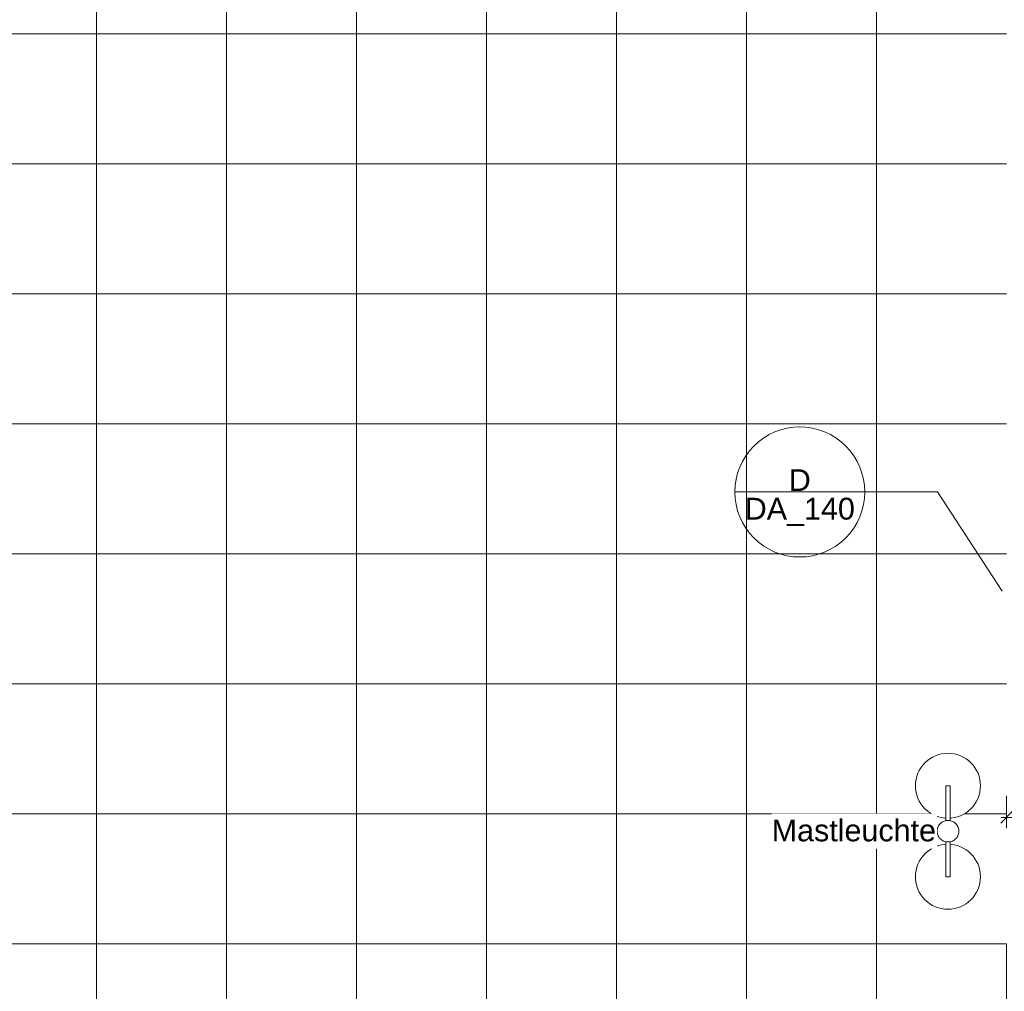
# Model space of a CAD drawing. Header units: metres. Extents: x -180 to 4, y -47 to 4.
# Tile 182 of 256: x -74.15 to -69.61, y -37.56 to -33.08. Entities that reach past the tile are written whole.
import ezdxf

# ---------------------------------------------------------------- set-up
doc = ezdxf.new("R2010")
doc.units = ezdxf.units.M
doc.header["$LTSCALE"] = 0.05
doc.header["$PDMODE"] = 1
doc.header["$PDSIZE"] = -2
doc.layers.get('0').update_dxf_attribs({"lineweight": 25})
for name, color, linetype, lineweight, true_color in [('30 -36 Dächer- 4 Dachbekleidungen', 7, 'Continuous', 9, 0xccccff), ('70 -72 Beschriftung- 7 Detailverweise', 7, 'Continuous', 9, 0x00dd00), ('70 -76 Bemaßung- 2 Allgemein', 7, 'Continuous', 5, 0x6666cc)]:
    doc.layers.add(name, color=color, linetype=linetype, lineweight=lineweight, true_color=true_color)
doc.layers.add('60- 61 allgemeine Ausstattung- 4 Terrassen', color=7, linetype='Continuous', lineweight=9)
doc.layers.add('Keine', color=7, linetype='Continuous', lineweight=9)
doc.styles.add('Arial', font='arial.ttf')
doc.dimstyles.new('k+k_klein', dxfattribs={"dimtxt": 0.075516, "dimasz": 0.05302, "dimexe": 0.05, "dimexo": 0.15, "dimgap": 0.005, "dimtad": 1, "dimdec": 3, "dimtxsty": 'Arial', "dimblk": 'VW_SLASH-2', "dimblk1": 'VW_SLASH-2', "dimblk2": 'VW_SLASH-2', "dimcen": 0, "dimdle": 0.025, "dimadec": 3, "dimazin": 0, "dimtfac": 0.75, "dimtdec": 3, "dimtix": 1, "dimtmove": 0, "dimatfit": 0, "dimldrblk": 'VW_FILLEDARROW', "dimfxl": 0.1, "dimfxlon": 1, "dimfrac": 2, "dimtolj": 1, "dimarcsym": 0})

# ---------------------------------------------------------------- blocks, each defined once
blk = doc.blocks.new('Gruppe-768')
at = {"color": 255, "linetype": 'Continuous', "lineweight": 9}
blk.add_wipeout([(-69.8257, -36.7982), (-69.8234, -36.8025), (-69.8215, -36.8071), (-69.82, -36.8118), (-69.8191, -36.8166), (-69.8186, -36.8215), (-69.8186, -36.8264), (-69.819, -36.8313), (-69.82, -36.8361), (-69.8214, -36.8408), (-69.8232, -36.8453), (-69.8255, -36.8496), (-69.8283, -36.8537), (-69.8314, -36.8575), (-69.8348, -36.861), (-69.8386, -36.8641), (-69.8427, -36.8669), (-69.847, -36.8692), (-69.8515, -36.8711), (-69.8562, -36.8725), (-69.861, -36.8735), (-69.8659, -36.874), (-69.8708, -36.874), (-69.8757, -36.8735), (-69.8805, -36.8726), (-69.8852, -36.8712), (-69.8898, -36.8693), (-69.8941, -36.867), (-69.8982, -36.8643), (-69.902, -36.8612), (-69.9055, -36.8577), (-69.9086, -36.8539), (-69.9113, -36.8499), (-69.9136, -36.8455), (-69.9155, -36.841), (-69.917, -36.8363), (-69.9179, -36.8315), (-69.9184, -36.8266), (-69.9184, -36.8217), (-69.918, -36.8168), (-69.917, -36.812), (-69.9156, -36.8073), (-69.9138, -36.8028), (-69.9115, -36.7984), (-69.9087, -36.7944), (-69.9056, -36.7906), (-69.9022, -36.7871), (-69.8984, -36.784), (-69.8943, -36.7812), (-69.89, -36.7789), (-69.8855, -36.777), (-69.8808, -36.7756), (-69.876, -36.7746), (-69.8711, -36.7741), (-69.8662, -36.7741), (-69.8613, -36.7746), (-69.8565, -36.7755), (-69.8518, -36.7769), (-69.8472, -36.7788), (-69.8429, -36.7811), (-69.8388, -36.7838), (-69.835, -36.7869), (-69.8315, -36.7904), (-69.8284, -36.7942)], dxfattribs=at).dxf.layer = '60- 61 allgemeine Ausstattung- 4 Terrassen'
at = {"layer": '60- 61 allgemeine Ausstattung- 4 Terrassen', "color": 252, "linetype": 'Continuous', "lineweight": 9, "true_color": 0x888888, "flags": 128}
blk.add_lwpolyline([(-69.8257, -36.7982), (-69.8234, -36.8025), (-69.8215, -36.8071), (-69.82, -36.8118), (-69.8191, -36.8166), (-69.8186, -36.8215), (-69.8186, -36.8264), (-69.819, -36.8313), (-69.82, -36.8361), (-69.8214, -36.8408), (-69.8232, -36.8453), (-69.8255, -36.8496), (-69.8283, -36.8537), (-69.8314, -36.8575), (-69.8348, -36.861), (-69.8386, -36.8641), (-69.8427, -36.8669), (-69.847, -36.8692), (-69.8515, -36.8711), (-69.8562, -36.8725), (-69.861, -36.8735), (-69.8659, -36.874), (-69.8708, -36.874), (-69.8757, -36.8735), (-69.8805, -36.8726), (-69.8852, -36.8712), (-69.8898, -36.8693), (-69.8941, -36.867), (-69.8982, -36.8643), (-69.902, -36.8612), (-69.9055, -36.8577), (-69.9086, -36.8539), (-69.9113, -36.8499), (-69.9136, -36.8455), (-69.9155, -36.841), (-69.917, -36.8363), (-69.9179, -36.8315), (-69.9184, -36.8266), (-69.9184, -36.8217), (-69.918, -36.8168), (-69.917, -36.812), (-69.9156, -36.8073), (-69.9138, -36.8028), (-69.9115, -36.7984), (-69.9087, -36.7944), (-69.9056, -36.7906), (-69.9022, -36.7871), (-69.8984, -36.784), (-69.8943, -36.7812), (-69.89, -36.7789), (-69.8855, -36.777), (-69.8808, -36.7756), (-69.876, -36.7746), (-69.8711, -36.7741), (-69.8662, -36.7741), (-69.8613, -36.7746), (-69.8565, -36.7755), (-69.8518, -36.7769), (-69.8472, -36.7788), (-69.8429, -36.7811), (-69.8388, -36.7838), (-69.835, -36.7869), (-69.8315, -36.7904), (-69.8284, -36.7942)], close=True, dxfattribs=at)
at = {"color": 255, "linetype": 'Continuous', "lineweight": 9}
for points in [[(-69.8685, -36.464), (-69.8538, -36.4648), (-69.8392, -36.4669), (-69.825, -36.4705), (-69.8111, -36.4755), (-69.7978, -36.4818), (-69.7852, -36.4893), (-69.7733, -36.4981), (-69.7624, -36.508), (-69.7525, -36.5189), (-69.7438, -36.5307), (-69.7362, -36.5433), (-69.7299, -36.5566), (-69.725, -36.5705), (-69.7214, -36.5848), (-69.7192, -36.5993), (-69.7185, -36.614), (-69.7192, -36.6287), (-69.7214, -36.6433), (-69.725, -36.6576), (-69.7299, -36.6714), (-69.7362, -36.6848), (-69.7438, -36.6974), (-69.7525, -36.7092), (-69.7624, -36.7201), (-69.7733, -36.73), (-69.7852, -36.7388), (-69.7978, -36.7463), (-69.8111, -36.7526), (-69.825, -36.7576), (-69.8392, -36.7612), (-69.8538, -36.7633), (-69.8685, -36.764), (-69.8832, -36.7633), (-69.8978, -36.7612), (-69.912, -36.7576), (-69.9259, -36.7526), (-69.9392, -36.7463), (-69.9518, -36.7388), (-69.9637, -36.73), (-69.9746, -36.7201), (-69.9845, -36.7092), (-69.9932, -36.6974), (-70.0008, -36.6848), (-70.0071, -36.6714), (-70.012, -36.6576), (-70.0156, -36.6433), (-70.0178, -36.6287), (-70.0185, -36.614), (-70.0178, -36.5993), (-70.0156, -36.5848), (-70.012, -36.5705), (-70.0071, -36.5566), (-70.0008, -36.5433), (-69.9932, -36.5307), (-69.9845, -36.5189), (-69.9746, -36.508), (-69.9637, -36.4981), (-69.9518, -36.4893), (-69.9392, -36.4818), (-69.9259, -36.4755), (-69.912, -36.4705), (-69.8978, -36.4669), (-69.8832, -36.4648)], [(-69.8685, -37.184), (-69.8832, -37.1833), (-69.8978, -37.1812), (-69.912, -37.1776), (-69.9259, -37.1726), (-69.9392, -37.1663), (-69.9518, -37.1588), (-69.9637, -37.15), (-69.9746, -37.1401), (-69.9845, -37.1292), (-69.9932, -37.1174), (-70.0008, -37.1048), (-70.0071, -37.0914), (-70.012, -37.0776), (-70.0156, -37.0633), (-70.0178, -37.0487), (-70.0185, -37.034), (-70.0178, -37.0193), (-70.0156, -37.0048), (-70.012, -36.9905), (-70.0071, -36.9766), (-70.0008, -36.9633), (-69.9932, -36.9507), (-69.9845, -36.9389), (-69.9746, -36.928), (-69.9637, -36.9181), (-69.9518, -36.9093), (-69.9392, -36.9018), (-69.9259, -36.8955), (-69.912, -36.8905), (-69.8978, -36.8869), (-69.8832, -36.8848), (-69.8685, -36.884), (-69.8538, -36.8848), (-69.8392, -36.8869), (-69.825, -36.8905), (-69.8111, -36.8955), (-69.7978, -36.9018), (-69.7852, -36.9093), (-69.7733, -36.9181), (-69.7624, -36.928), (-69.7525, -36.9389), (-69.7438, -36.9507), (-69.7362, -36.9633), (-69.7299, -36.9766), (-69.725, -36.9905), (-69.7214, -37.0048), (-69.7192, -37.0193), (-69.7185, -37.034), (-69.7192, -37.0487), (-69.7214, -37.0633), (-69.725, -37.0776), (-69.7299, -37.0914), (-69.7362, -37.1048), (-69.7438, -37.1174), (-69.7525, -37.1292), (-69.7624, -37.1401), (-69.7733, -37.15), (-69.7852, -37.1588), (-69.7978, -37.1663), (-69.8111, -37.1726), (-69.825, -37.1776), (-69.8392, -37.1812), (-69.8538, -37.1833)]]:
    blk.add_wipeout(points, dxfattribs=at).dxf.layer = '60- 61 allgemeine Ausstattung- 4 Terrassen'
at = {"layer": '60- 61 allgemeine Ausstattung- 4 Terrassen', "color": 252, "linetype": 'Continuous', "lineweight": 9, "true_color": 0x888888, "flags": 128}
for points in [[(-69.8685, -36.464), (-69.8538, -36.4648), (-69.8392, -36.4669), (-69.825, -36.4705), (-69.8111, -36.4755), (-69.7978, -36.4818), (-69.7852, -36.4893), (-69.7733, -36.4981), (-69.7624, -36.508), (-69.7525, -36.5189), (-69.7438, -36.5307), (-69.7362, -36.5433), (-69.7299, -36.5566), (-69.725, -36.5705), (-69.7214, -36.5848), (-69.7192, -36.5993), (-69.7185, -36.614), (-69.7192, -36.6287), (-69.7214, -36.6433), (-69.725, -36.6576), (-69.7299, -36.6714), (-69.7362, -36.6848), (-69.7438, -36.6974), (-69.7525, -36.7092), (-69.7624, -36.7201), (-69.7733, -36.73), (-69.7852, -36.7388), (-69.7978, -36.7463), (-69.8111, -36.7526), (-69.825, -36.7576), (-69.8392, -36.7612), (-69.8538, -36.7633), (-69.8685, -36.764), (-69.8832, -36.7633), (-69.8978, -36.7612), (-69.912, -36.7576), (-69.9259, -36.7526), (-69.9392, -36.7463), (-69.9518, -36.7388), (-69.9637, -36.73), (-69.9746, -36.7201), (-69.9845, -36.7092), (-69.9932, -36.6974), (-70.0008, -36.6848), (-70.0071, -36.6714), (-70.012, -36.6576), (-70.0156, -36.6433), (-70.0178, -36.6287), (-70.0185, -36.614), (-70.0178, -36.5993), (-70.0156, -36.5848), (-70.012, -36.5705), (-70.0071, -36.5566), (-70.0008, -36.5433), (-69.9932, -36.5307), (-69.9845, -36.5189), (-69.9746, -36.508), (-69.9637, -36.4981), (-69.9518, -36.4893), (-69.9392, -36.4818), (-69.9259, -36.4755), (-69.912, -36.4705), (-69.8978, -36.4669), (-69.8832, -36.4648)], [(-69.8685, -37.184), (-69.8832, -37.1833), (-69.8978, -37.1812), (-69.912, -37.1776), (-69.9259, -37.1726), (-69.9392, -37.1663), (-69.9518, -37.1588), (-69.9637, -37.15), (-69.9746, -37.1401), (-69.9845, -37.1292), (-69.9932, -37.1174), (-70.0008, -37.1048), (-70.0071, -37.0914), (-70.012, -37.0776), (-70.0156, -37.0633), (-70.0178, -37.0487), (-70.0185, -37.034), (-70.0178, -37.0193), (-70.0156, -37.0048), (-70.012, -36.9905), (-70.0071, -36.9766), (-70.0008, -36.9633), (-69.9932, -36.9507), (-69.9845, -36.9389), (-69.9746, -36.928), (-69.9637, -36.9181), (-69.9518, -36.9093), (-69.9392, -36.9018), (-69.9259, -36.8955), (-69.912, -36.8905), (-69.8978, -36.8869), (-69.8832, -36.8848), (-69.8685, -36.884), (-69.8538, -36.8848), (-69.8392, -36.8869), (-69.825, -36.8905), (-69.8111, -36.8955), (-69.7978, -36.9018), (-69.7852, -36.9093), (-69.7733, -36.9181), (-69.7624, -36.928), (-69.7525, -36.9389), (-69.7438, -36.9507), (-69.7362, -36.9633), (-69.7299, -36.9766), (-69.725, -36.9905), (-69.7214, -37.0048), (-69.7192, -37.0193), (-69.7185, -37.034), (-69.7192, -37.0487), (-69.7214, -37.0633), (-69.725, -37.0776), (-69.7299, -37.0914), (-69.7362, -37.1048), (-69.7438, -37.1174), (-69.7525, -37.1292), (-69.7624, -37.1401), (-69.7733, -37.15), (-69.7852, -37.1588), (-69.7978, -37.1663), (-69.8111, -37.1726), (-69.825, -37.1776), (-69.8392, -37.1812), (-69.8538, -37.1833)]]:
    blk.add_lwpolyline(points, close=True, dxfattribs=at)
at = {"color": 255, "linetype": 'Continuous', "lineweight": 9}
for points in [[(-69.8785, -36.614), (-69.8585, -36.614), (-69.8585, -36.7751), (-69.8785, -36.7751)], [(-69.8785, -36.873), (-69.8585, -36.873), (-69.8585, -37.034), (-69.8785, -37.034)]]:
    blk.add_wipeout(points, dxfattribs=at).dxf.layer = '60- 61 allgemeine Ausstattung- 4 Terrassen'
at = {"layer": '60- 61 allgemeine Ausstattung- 4 Terrassen', "color": 252, "linetype": 'Continuous', "lineweight": 9, "true_color": 0x888888, "flags": 128}
for points in [[(-69.8785, -36.614), (-69.8585, -36.614), (-69.8585, -36.7751), (-69.8785, -36.7751)], [(-69.8785, -36.873), (-69.8585, -36.873), (-69.8585, -37.034), (-69.8785, -37.034)]]:
    blk.add_lwpolyline(points, close=True, dxfattribs=at)
blk = doc.blocks.new('Gruppe-1383')
at = {"layer": '70 -72 Beschriftung- 7 Detailverweise'}
blk.add_line((-0.335, 0), (-0.935, 0), dxfattribs=at)
at = {"layer": '70 -72 Beschriftung- 7 Detailverweise', "flags": 128}
blk.add_lwpolyline([(-0.335, 0), (-0.3364, -0.0294), (-0.3408, -0.0585), (-0.3479, -0.0871), (-0.3578, -0.1148), (-0.3704, -0.1414), (-0.3856, -0.1667), (-0.4031, -0.1903), (-0.4229, -0.2121), (-0.4447, -0.2319), (-0.4683, -0.2494), (-0.4936, -0.2646), (-0.5202, -0.2772), (-0.5479, -0.2871), (-0.5765, -0.2942), (-0.6056, -0.2986), (-0.635, -0.3), (-0.6644, -0.2986), (-0.6935, -0.2942), (-0.7221, -0.2871), (-0.7498, -0.2772), (-0.7764, -0.2646), (-0.8017, -0.2494), (-0.8253, -0.2319), (-0.8471, -0.2121), (-0.8669, -0.1903), (-0.8844, -0.1667), (-0.8996, -0.1414), (-0.9122, -0.1148), (-0.9221, -0.0871), (-0.9292, -0.0585), (-0.9336, -0.0294), (-0.935, 0), (-0.9336, 0.0294), (-0.9292, 0.0585), (-0.9221, 0.0871), (-0.9122, 0.1148), (-0.8996, 0.1414), (-0.8844, 0.1667), (-0.8669, 0.1903), (-0.8471, 0.2121), (-0.8253, 0.2319), (-0.8017, 0.2494), (-0.7764, 0.2646), (-0.7498, 0.2772), (-0.7221, 0.2871), (-0.6935, 0.2942), (-0.6644, 0.2986), (-0.635, 0.3), (-0.6056, 0.2986), (-0.5765, 0.2942), (-0.5479, 0.2871), (-0.5202, 0.2772), (-0.4936, 0.2646), (-0.4683, 0.2494), (-0.4447, 0.2319), (-0.4229, 0.2121), (-0.4031, 0.1903), (-0.3856, 0.1667), (-0.3704, 0.1414), (-0.3578, 0.1148), (-0.3479, 0.0871), (-0.3408, 0.0585), (-0.3364, 0.0294)], close=True, dxfattribs=at)
at = {"layer": '70 -72 Beschriftung- 7 Detailverweise'}
blk.add_point((-0.635, 0), dxfattribs=at)
at = {"layer": '70 -72 Beschriftung- 7 Detailverweise', "line_spacing_factor": 0.96878, "style": 'Arial'}
for s, insert, char_height, attachment_point in [('D', (-0.635, 0.0046), 0.1007, 8), ('DA_140', (-0.635, -0.0267), 0.10069, 2)]:
    blk.add_mtext(s, dxfattribs=dict(at, insert=insert, char_height=char_height, attachment_point=attachment_point))
blk = doc.blocks.new('Referenzmarkierung-103')
at = {"layer": '70 -72 Beschriftung- 7 Detailverweise', "transparency": 33554687}
for q in [(-0.635, 0), (0.299, -0.4581)]:
    blk.add_line((0, 0), q, dxfattribs=at)
at = {"layer": '70 -72 Beschriftung- 7 Detailverweise', "color": 7, "transparency": 33554687}
blk.add_blockref('Gruppe-1383', (0, 0), dxfattribs=at)
blk = doc.blocks.new('Gruppe-1384')
at = {"layer": '60- 61 allgemeine Ausstattung- 4 Terrassen', "linetype": 'Continuous', "lineweight": 9, "transparency": 33554534}
h = blk.add_hatch(dxfattribs=at)
h.set_pattern_fill('Platte 60_60 SRF-2', style=0, pattern_type=2)
h.set_pattern_definition([(90, (-69.5985, -37.34404), (-0.6, 7e-17), []), (0, (-69.5985, -37.34404), (0, 0.6), [])])
h.paths.add_polyline_path([(-71.62099996, -31.58904198), (-73.54099996, -31.58904198), (-73.54099996, -27.91704198), (-74.07399996, -27.91704198), (-74.07399996, -31.79405198), (-74.92599996, -31.79405198), (-74.92599996, -37.35704198), (-75.37999996, -37.35704198), (-75.37999996, -39.23704198), (-74.92599996, -39.23704198), (-74.92599996, -39.70204198), (-49.66599996, -39.70204198), (-49.66599996, -31.79405198), (-50.5179853, -31.79405198), (-50.5179853, -27.95704198), (-69.22599996, -27.95704198), (-69.22599996, -27.69210308), (-71.62099996, -27.69454198)])
h.paths.add_polyline_path([(-69.59849996, -37.34404198), (-69.59849996, -29.54404198), (-63.59849996, -29.54404198), (-63.59849996, -37.34404198)])
at = {"layer": '60- 61 allgemeine Ausstattung- 4 Terrassen', "color": 7}
blk.add_blockref('Gruppe-768', (0, 0), dxfattribs=at)
at = {"color": 255, "linetype": 'Continuous'}
blk.add_wipeout([(-70.68213707, -36.90518087), (-69.91849996, -36.90518087), (-69.91849996, -36.74290309), (-70.68213707, -36.74290309)], dxfattribs=at).dxf.layer = '60- 61 allgemeine Ausstattung- 4 Terrassen'
at = {"layer": '60- 61 allgemeine Ausstattung- 4 Terrassen', "insert": (-70.68213707, -36.76991999), "char_height": 0.1006886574, "attachment_point": 1, "line_spacing_factor": 0.970891, "style": 'Arial'}
blk.add_mtext('Mastleuchte', dxfattribs=at)
at = {"color": 255}
blk.add_wipeout([(-74.92599996, -39.70204198), (-49.66599996, -39.70204198), (-49.66599996, -31.61704198), (-49.70599996, -31.61704198), (-49.70599996, -39.66204198), (-74.88599996, -39.66204198), (-74.88599909, -39.19704198), (-75.38036142, -39.19704198), (-75.38036142, -39.23704198), (-74.92599996, -39.23704198)], dxfattribs=at).dxf.layer = '30 -36 Dächer- 4 Dachbekleidungen'
blk.add_wipeout([(-75.07599996, -39.85204198), (-49.51599996, -39.85204198), (-49.51599996, -31.61704198), (-49.60599996, -31.61704198), (-49.60599996, -39.76204198), (-74.98599996, -39.76204198), (-74.98599996, -39.29704198), (-75.06099996, -39.29704198), (-75.06099996, -39.29704198), (-75.3803623, -39.29704198), (-75.3803623, -39.38704198), (-75.07599996, -39.38704198)], dxfattribs=at).dxf.layer = '30 -36 Dächer- 4 Dachbekleidungen'
at = {"layer": '70 -72 Beschriftung- 7 Detailverweise'}
blk.add_blockref('Referenzmarkierung-103', (-69.9175, -35.25810369), dxfattribs=at)
blk = doc.blocks.new('_Dach_2D (2D)')
at = {"layer": '60- 61 allgemeine Ausstattung- 4 Terrassen', "color": 7}
blk.add_blockref('Gruppe-1384', (0, 0), dxfattribs=at)
blk = doc.blocks.new('VW_SLASH-2')
at = {"color": 0, "linetype": 'ByBlock', "lineweight": -2, "transparency": 16777216}
blk.add_line((0.472, 0), (-1, 0), dxfattribs=at)
at = {"color": 0, "lineweight": 5, "transparency": 16777216, "flags": 128}
blk.add_lwpolyline([(0.5, 0.5), (-0.5, -0.5)], dxfattribs=at)
blk = doc.blocks.new('*D2824')
at = {"layer": '70 -76 Bemaßung- 2 Allgemein', "color": 0, "lineweight": -2}
for p, q in [((-69.5985, -36.66), (-69.5985, -36.81)), ((-63.5985, -36.66), (-63.5985, -36.81)), ((-63.6515, -36.76), (-69.5455, -36.76))]:
    blk.add_line(p, q, dxfattribs=at)
at = {"layer": 'Defpoints', "color": 0}
for p in [(-69.5985, -29.427), (-63.5985, -29.427), (-69.5985, -36.76)]:
    blk.add_point(p, dxfattribs=at)
at = {"layer": '70 -76 Bemaßung- 2 Allgemein', "color": 0, "lineweight": -2, "xscale": 0.05302001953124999, "yscale": 0.05302001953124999, "zscale": 0.05302001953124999, "rotation": 180}
blk.add_blockref('VW_SLASH-2', (-69.5985, -36.76), dxfattribs=at)
at = {"layer": '70 -76 Bemaßung- 2 Allgemein', "color": 0, "lineweight": -2, "xscale": 0.05302001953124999, "yscale": 0.05302001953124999, "zscale": 0.05302001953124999}
blk.add_blockref('VW_SLASH-2', (-63.5985, -36.76), dxfattribs=at)
at = {"layer": '70 -76 Bemaßung- 2 Allgemein', "color": 0, "insert": (-66.5985, -36.6945), "char_height": 0.10069, "attachment_point": 5, "style": 'Arial'}
blk.add_mtext('\\A1;6,00', dxfattribs=at)
blk = doc.blocks.new('VW_FILLEDARROW')
at = {"linetype": 'Continuous', "lineweight": 0, "transparency": 16777216}
blk.add_hatch(color=0, dxfattribs=at).paths.add_polyline_path([(-2.829, 0.758), (0, 0), (-2.829, -0.758)])
at = {"color": 0, "lineweight": 5, "transparency": 16777216, "flags": 128}
blk.add_lwpolyline([(-2.829, 0.758), (0, 0), (-2.829, -0.758)], close=True, dxfattribs=at)
blk = doc.blocks.new('_Dach_2D Bemaßung_ Beschriftung (2D)')
at = {"layer": '70 -76 Bemaßung- 2 Allgemein'}
dim = blk.add_linear_dim(base=(-69.59849996, -36.76), p1=(-63.59849996, -29.42704198), p2=(-69.59849996, -29.42704198), text='6,00', dimstyle='k+k_klein', override={"dimtxt": 0.100689, "dimgap": 0.005, "dimdec": 8, "dimpost": '<>', "dimtxsty": 'Arial', "dimtmove": 2}, dxfattribs=at)
dim.commit()
dim.dimension.update_dxf_attribs({"geometry": '*D2824', "text_midpoint": (-66.59849996, -36.69453646)})

msp = doc.modelspace()

# ---------------------------------------------------------------- block references
at = {"layer": 'Keine', "color": 1}
msp.add_blockref('_Dach_2D (2D)', (0, 0), dxfattribs=at)

# ---------------------------------------------------------------- next in the draw order: block references
msp.add_blockref('_Dach_2D Bemaßung_ Beschriftung (2D)', (0, 0), dxfattribs=at)

doc.saveas('drawing.dxf')
